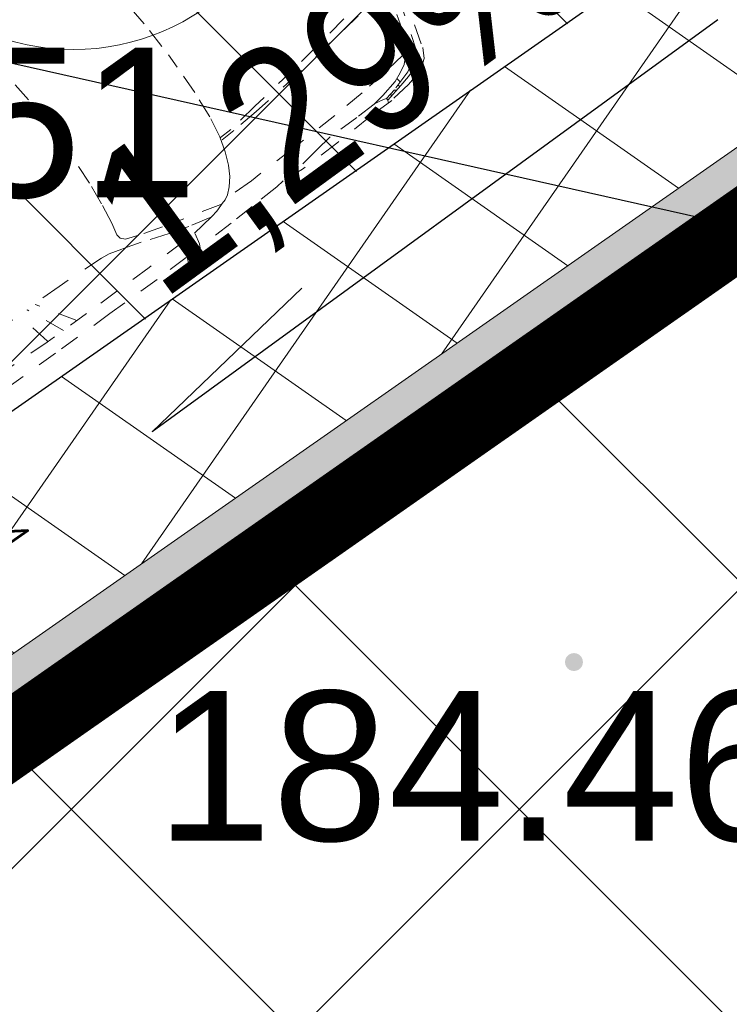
# Model space of a CAD drawing. Extents: x 8014 to 6635291, y -5609 to 5765892.
# Tile 72 of 158: x 6601188.45 to 6601192.01, y 5731786.68 to 5731791.62. Entities that reach past the tile are written whole.
import ezdxf
from ezdxf import colors
from ezdxf.entities.mleader import LeaderData, LeaderLine
from ezdxf.enums import TextEntityAlignment as Align
from ezdxf.math import Vec2, Vec3

# ---------------------------------------------------------------- set-up
doc = ezdxf.new("R2010")
doc.units = 0
doc.header["$PDSIZE"] = 0.75
for name, pattern in [('DASHED', [0.75, 0.5, -0.25]), ('HIDDEN', [0.375, 0.25, -0.125]), ('PRZER1-1', [1, 0.5, -0.5]), ('PRZER3-1', [2, 1.5, -0.5])]:
    doc.linetypes.add(name, pattern=pattern)
doc.layers.get('0').update_dxf_attribs({"linetype": 'CONTINUOUS'})
doc.layers.get('Defpoints').update_dxf_attribs({"linetype": 'CONTINUOUS'})
for name, color, linetype, lineweight in [('!m_rozbiórka', 242, 'CONTINUOUS', 15), ('!m_spadki', 7, 'CONTINUOUS', 30), ('a_krawężnik', 7, 'CONTINUOUS', 30), ('a_obrzeże', 7, 'CONTINUOUS', 18), ('D_WYMIARY', 7, 'CONTINUOUS', 15), ('GESDZI', 7, 'CONTINUOUS', 18), ('GSPWPS', 7, 'CONTINUOUS', 13), ('GSPWPS_O', 7, 'CONTINUOUS', 13), ('GSSKOA', 7, 'CONTINUOUS', 18), ('OPIS', 7, 'CONTINUOUS', 0), ('POJAZDY', 8, 'HIDDEN', 0)]:
    doc.layers.add(name, color=color, linetype=linetype, lineweight=lineweight)
for name, color, linetype in [('A-SZRAF- DROGI', 130, 'CONTINUOUS'), ('a_chodnik', 31, 'CONTINUOUS'), ('a_granica', 12, 'DASHED'), ('a_zieleń', 80, 'CONTINUOUS'), ('Wymiarowanie', 7, 'CONTINUOUS')]:
    doc.layers.add(name, color=color, linetype=linetype)
doc.layers.add('AP_HATCH_DROGI', color=7, linetype='CONTINUOUS', lineweight=15, true_color=0x949494)
doc.layers.add('GESUZY', color=7, linetype='CONTINUOUS', lineweight=18, true_color=0x008000)
doc.styles.add('Arial', font='arial.ttf')
doc.styles.add('ROMANS', font='romans.shx', dxfattribs={"width": 0.7})
doc.dimstyles.new('DIM500', dxfattribs={"dimscale": 40, "dimtxt": 0.03, "dimasz": 0.01, "dimexe": 0, "dimexo": 0, "dimgap": 0.02, "dimtad": 1, "dimzin": 9, "dimdsep": 46, "dimtxsty": 'ROMANS', "dimblk": 'TICK1', "dimcen": 0, "dimse1": 1, "dimse2": 1, "dimclrd": 256, "dimclre": 7, "dimclrt": 6, "dimazin": 0, "dimtfac": 1, "dimtdec": 4, "dimtix": 1, "dimtmove": 2, "dimatfit": 3, "dimldrblk": 'TICK1', "dimfxl": 1, "dimtolj": 1, "dimtzin": 9, "dimarcsym": 0})
doc.dimstyles.new('wymiary 1000', dxfattribs={"dimtxt": 1.2, "dimasz": 0.5, "dimexe": 0.2, "dimexo": 0, "dimgap": 0.3, "dimtad": 1, "dimzin": 1, "dimtxsty": 'ROMANS', "dimblk": 'OBLIQUE', "dimcen": 1.5, "dimazin": 0, "dimtfac": 1, "dimtix": 1, "dimtmove": 0, "dimatfit": 3, "dimfxl": 1.25, "dimarcsym": 0})

# ---------------------------------------------------------------- blocks, each defined once
blk = doc.blocks.new('D_GSPWPS1')
blk.add_hatch(color=0).paths.add_polyline_path([(-0.045, 0), (-0.043467, -0.011647), (-0.038971, -0.0225), (-0.03182, -0.03182), (-0.0225, -0.038971), (-0.011647, -0.043467), (0, -0.045), (0.011647, -0.043467), (0.0225, -0.038971), (0.03182, -0.03182), (0.038971, -0.0225), (0.043467, -0.011647), (0.045, 0), (0.043467, 0.011647), (0.038971, 0.0225), (0.03182, 0.03182), (0.0225, 0.038971), (0.011647, 0.043467), (0, 0.045), (-0.011647, 0.043467), (-0.0225, 0.038971), (-0.03182, 0.03182), (-0.038971, 0.0225), (-0.043467, 0.011647)])
blk = doc.blocks.new('*U111')
at = {"linetype": 'DASHED'}
for p, q in [((190.5283765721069, 36.83155734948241), (189.4041974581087, 24.84778437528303)), ((121.0745362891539, 33.48049191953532), (120.0085038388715, 19.20456407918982)), ((189.4041974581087, 24.84778437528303), (188.6547434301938, 8.370097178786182)), ((120.0085038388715, 19.20456407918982), (119.6021038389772, 3.810000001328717)), ((188.6547434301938, 8.370097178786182), (188.6547434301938, 3.810000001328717)), ((119.6021038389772, 3.810000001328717), (119.6021038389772, -3.810000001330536)), ((188.6547434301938, 3.810000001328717), (188.6547434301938, -3.810000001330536)), ((120.0085038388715, -19.20456407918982), (119.6021038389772, -3.810000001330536)), ((188.6547434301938, -8.370097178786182), (188.6547434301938, -3.810000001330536)), ((189.4041974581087, -24.84778437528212), (188.6547434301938, -8.370097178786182)), ((121.0745362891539, -33.48049191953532), (120.0085038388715, -19.20456407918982)), ((190.5283765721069, -36.83155734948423), (189.4041974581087, -24.84778437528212)), ((37.87089837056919, -33.26741835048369), (73.47637681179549, -39.02040471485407)), ((122.8155935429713, -44.56031622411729), (121.0745362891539, -33.48049191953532)), ((5.533784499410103, -37.34693997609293), (14.36488448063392, -68.15222612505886)), ((15.51116861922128, -35.45142114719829), (23.63936699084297, -65.132088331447)), ((31.04829030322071, -36.25044831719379), (50.45007819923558, -39.02040471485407)), ((50.45007819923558, -39.02040471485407), (72.62355200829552, -42.00343339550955)), ((73.47637681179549, -39.02040471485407), (99.70077277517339, -42.42958053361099)), ((192.0272827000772, -47.6918520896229), (190.5283765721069, -36.83155734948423)), ((9.154501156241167, -40.45027137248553), (17.69952942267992, -67.21494162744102)), ((72.62355200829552, -42.00343339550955), (100.7668052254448, -44.98646336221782)), ((99.70077277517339, -42.42958053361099), (116.2061931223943, -44.77338979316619)), ((15.09433872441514, -47.11540243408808), (20.40892952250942, -65.02794618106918)), ((100.7668052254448, -44.98646336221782), (115.3533683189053, -46.05183120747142)), ((115.3533683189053, -46.05183120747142), (122.8155935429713, -46.47797834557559)), ((116.2061931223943, -44.77338979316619), (122.8155935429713, -44.98646336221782)), ((125.1608641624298, -52.23096342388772), (122.8155935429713, -44.56031622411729)), ((193.5261888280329, -53.87098430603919), (192.0272827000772, -47.6918520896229)), ((127.7193424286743, -58.62317049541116), (125.1608641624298, -52.23096342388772)), ((193.1514618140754, -56.30518907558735), (193.5261888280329, -53.87098430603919)), ((130.4910264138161, -63.52386129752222), (127.7193424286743, -58.62317049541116)), ((184.7201146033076, -60.61185628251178), (191.2778286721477, -58.17765279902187)), ((191.2778286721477, -58.17765279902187), (193.1514618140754, -56.30518907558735)), ((202.2689111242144, -59.41406465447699), (206.6653896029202, -58.83594055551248)), ((206.6653896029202, -58.83594055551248), (232.123019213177, -57.80316005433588)), ((232.123019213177, -57.80316005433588), (252.1708884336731, -57.61591303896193)), ((234.971705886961, -76.98140479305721), (247.1637058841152, -58.00760478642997)), ((243.2267058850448, -76.98140479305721), (251.9594317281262, -57.84918762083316)), ((290.7609083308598, -57.62775245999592), (252.1708884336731, -57.61591303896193)), ((252.9041058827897, -76.62580479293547), (257.05973503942, -57.84918762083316)), ((133.9023294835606, -67.57225910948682), (130.4910264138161, -63.52386129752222)), ((172.6843404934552, -64.16953928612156), (184.7201146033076, -60.61185628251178)), ((185.8399617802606, -64.1546763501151), (195.6741914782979, -61.2062464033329)), ((195.6741914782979, -61.2062464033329), (202.2689111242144, -59.41406465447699)), ((14.36488448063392, -68.15222612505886), (16.97007710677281, -72.94279076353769)), ((17.69952942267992, -67.21494162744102), (18.9500210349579, -69.81850953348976)), ((20.40892952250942, -65.02794618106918), (24.57723425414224, -65.34037391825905)), ((20.40892952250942, -65.132088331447), (21.76362860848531, -68.46465386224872)), ((21.76362860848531, -68.46465386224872), (23.84778193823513, -71.3806495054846)), ((23.63936699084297, -65.132088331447), (24.4730267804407, -67.11079947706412)), ((24.4730267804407, -67.11079947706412), (26.86980445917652, -69.5060817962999)), ((24.57723425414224, -65.34037391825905), (37.29056918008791, -67.11079947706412)), ((37.29056918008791, -67.11079947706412), (52.19226490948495, -68.67293944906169)), ((52.19226490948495, -68.67293944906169), (70.01177375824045, -69.71436738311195)), ((136.8872211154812, -70.34221550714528), (133.9023294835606, -67.57225910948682)), ((142.3475053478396, -72.26847490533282), (172.6843404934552, -64.16953928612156)), ((161.878613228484, -71.68397326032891), (171.9119153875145, -68.74376357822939)), ((171.9119153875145, -68.74376357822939), (168.1740185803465, -76.10767145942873)), ((171.9119153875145, -68.74376357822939), (185.8399617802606, -64.1546763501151)), ((16.97007710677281, -72.94279076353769), (20.61734446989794, -75.7546429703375)), ((18.9500210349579, -69.81850953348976), (21.13838183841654, -72.21379185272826)), ((21.13838183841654, -72.21379185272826), (23.53515758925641, -74.08835956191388)), ((23.84778193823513, -71.3806495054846), (27.59925677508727, -73.56764623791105)), ((26.86980445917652, -69.5060817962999), (30.93390171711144, -71.79722067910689)), ((27.59925677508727, -73.56764623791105), (38.22843837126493, -76.90021176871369)), ((30.93390171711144, -71.79722067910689), (35.51903827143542, -73.88007397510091)), ((33.95592423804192, -73.25521850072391), (33.64330181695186, -75.33807179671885)), ((35.51903827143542, -73.88007397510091), (44.58510583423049, -75.85878512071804)), ((70.01177375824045, -69.71436738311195), (96.92908879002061, -70.76836264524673)), ((96.92908879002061, -70.76836264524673), (123.0288011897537, -71.62065692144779)), ((123.0288011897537, -71.62065692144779), (137.5268402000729, -71.40758335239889)), ((139.2324917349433, -71.62065692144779), (136.8872211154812, -70.34221550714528)), ((141.5777623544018, -72.25987762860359), (139.2324917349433, -71.62065692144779)), ((141.5777623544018, -72.25987762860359), (142.6972972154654, -72.61786514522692)), ((142.6972972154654, -72.61786514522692), (145.9925498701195, -73.79751825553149)), ((145.9925498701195, -73.79751825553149), (149.582898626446, -74.53480064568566)), ((150.5665548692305, -74.48564891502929), (161.878613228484, -71.68397326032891)), ((20.61734446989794, -75.7546429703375), (23.53515758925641, -77.10849735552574)), ((23.53515758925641, -74.08835956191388), (28.64133343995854, -75.7546429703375)), ((23.53515758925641, -77.10849735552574), (31.04402584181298, -78.9631710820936)), ((28.64133343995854, -75.7546429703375), (34.47696160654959, -77.10849735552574)), ((43.93875460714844, -79.20181270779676), (34.47696160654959, -77.10849735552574)), ((35.46166468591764, -76.09946257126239), (35.16317552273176, -76.93471019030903)), ((38.08836855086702, -76.9943715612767), (37.78987938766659, -77.82961918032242)), ((43.99845128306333, -78.18758226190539), (38.22843837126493, -76.90021176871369)), ((41.37174934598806, -77.65063763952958), (41.07326018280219, -78.48588525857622)), ((43.93875460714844, -78.90350971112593), (44.11784849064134, -78.06826209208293)), ((44.47603432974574, -80.45468606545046), (43.93875460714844, -78.90350971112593)), ((44.11784849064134, -78.06826209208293), (47.16243679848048, -77.35233464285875)), ((44.58510583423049, -75.85878512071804), (50.62914894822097, -76.79606961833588)), ((47.16243679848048, -77.35233464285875), (50.08762982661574, -76.87505010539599)), ((50.62914894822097, -76.79606961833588), (61.67516043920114, -77.00435520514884)), ((61.67516043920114, -77.00435520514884), (78.16691997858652, -77.16056843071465)), ((78.16691997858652, -77.16056843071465), (87.33479673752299, -78.43900984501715)), ((87.33479673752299, -78.43900984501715), (100.7668052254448, -80.56974553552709)), ((149.582898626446, -74.53480064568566), (156.02585202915, -75.37038906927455)), ((156.02585202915, -75.37038906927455), (161.5343331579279, -76.25512793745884)), ((162.762733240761, -81.95795173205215), (161.451189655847, -76.52780500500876)), ((168.1740185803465, -76.10767145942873), (168.3836307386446, -77.46403750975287)), ((168.3836307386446, -77.46403750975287), (169.695172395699, -78.9620084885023)), ((168.7583577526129, -76.34055798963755), (190.1536495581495, -76.71505202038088)), ((190.1536495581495, -76.71505202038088), (228.9378444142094, -76.90229774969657)), ((228.9378444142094, -76.90229774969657), (253.2950675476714, -76.90229774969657)), ((253.2950675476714, -76.90229774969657), (302.0586984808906, -75.39679434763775)), ((31.04402584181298, -78.9631710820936), (42.44630879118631, -80.45468606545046)), ((42.44630879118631, -80.45468606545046), (56.05741116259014, -80.63366760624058)), ((56.05741116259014, -80.63366760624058), (77.31409324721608, -81.63511338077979)), ((77.31409324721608, -81.63511338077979), (98.84794604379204, -82.06126051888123)), ((98.84794604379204, -82.06126051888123), (110.1478896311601, -80.99589267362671)), ((100.7668052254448, -80.56974553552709), (106.0969674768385, -81.20896624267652)), ((110.1478896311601, -80.99589267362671), (114.5005415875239, -81.63511338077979)), ((114.5005415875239, -81.63511338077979), (130.2778206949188, -82.27433408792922)), ((130.2778206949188, -82.27433408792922), (143.7098272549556, -82.91355479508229)), ((143.7098272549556, -82.91355479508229), (163.2574898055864, -83.39448272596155)), ((165.0110914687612, -86.63911296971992), (162.762733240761, -81.95795173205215)), ((169.695172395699, -78.9620084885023), (173.6298012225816, -88.51157797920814)), ((172.130895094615, -83.4559239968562), (190.3410140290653, -83.83041674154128)), ((190.3410140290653, -83.83041674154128), (219.5696806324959, -83.83041674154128)), ((219.5696806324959, -83.83041674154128), (253.2950675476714, -83.83041674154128)), ((253.2950675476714, -83.83041674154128), (288.5383932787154, -83.72603281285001)), ((169.1330828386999, -92.2565067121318), (165.0110914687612, -86.63911296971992)), ((173.6298012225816, -88.51157797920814), (174.5666177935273, -92.44375372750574)), ((172.8803491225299, -93.75447897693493), (169.1330828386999, -92.2565067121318)), ((174.5666177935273, -92.44375372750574), (172.8803491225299, -93.75447897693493))]:
    blk.add_line(p, q, dxfattribs=at)
blk = doc.blocks.new('_None')
blk = doc.blocks.new('TICK1')
at = {"color": 0}
for p, q in [((0, -1.4), (0, 1.4)), ((0, 1.110223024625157e-16), (-0.9999999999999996, 1.110223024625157e-16))]:
    blk.add_line(p, q, dxfattribs=at)
at = {"color": 2}
blk.add_line((-0.9999999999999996, -0.9999999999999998), (1, 1), dxfattribs=at)
blk = doc.blocks.new('*D216')
at = {"layer": 'Defpoints', "color": 0}
for p in [(6601186.537082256, 5731788.345100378), (6601186.54652601, 5731788.351707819), (6601187.11035905, 5731787.525738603)]:
    blk.add_point(p, dxfattribs=at)
at = {"layer": 'Wymiarowanie', "lineweight": -2}
for p, q in [((6601186.317215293, 5731788.679452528), (6601186.087904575, 5731789.007197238)), ((6601187.119802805, 5731787.532346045), (6601186.54652601, 5731788.351707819)), ((6601187.349113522, 5731787.204601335), (6601187.57842424, 5731786.876856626))]:
    blk.add_line(p, q, dxfattribs=at)
at = {"layer": 'Wymiarowanie', "lineweight": -2, "xscale": 0.4, "yscale": 0.4, "zscale": 0.4}
for p, rotation in [((6601186.54652601, 5731788.351707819), 304.9790441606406), ((6601187.119802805, 5731787.532346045), 124.9790441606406)]:
    blk.add_blockref('TICK1', p, dxfattribs=dict(at, rotation=rotation))
at = {"layer": 'Wymiarowanie', "color": 6, "insert": (6601187.980270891, 5731788.744614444), "char_height": 1.2, "attachment_point": 5, "rotation": 304.9790441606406, "style": 'ROMANS'}
blk.add_mtext('\\A1;1', dxfattribs=at)
blk = doc.blocks.new('_Oblique')
at = {"color": 0, "linetype": 'ByBlock', "lineweight": -2}
blk.add_line((-0.5, -0.5), (0.5, 0.5), dxfattribs=at)
blk = doc.blocks.new('*D352')
at = {"layer": 'D_WYMIARY', "color": 0, "linetype": 'Continuous', "lineweight": -2}
blk.add_line((6601185.05406356, 5731774.096999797), (6601190.795644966, 5731784.276018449), dxfattribs=at)
at = {"layer": 'Defpoints', "color": 0}
for p in [(6601194.879930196, 5731791.516883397), (6601185.05406356, 5731774.096999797)]:
    blk.add_point(p, dxfattribs=at)
at = {"layer": 'D_WYMIARY', "color": 0, "linetype": 'Continuous', "lineweight": -2, "xscale": 0.5, "yscale": 0.5, "zscale": 0.5, "rotation": 240.5743759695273}
blk.add_blockref('_Oblique', (6601185.05406356, 5731774.096999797), dxfattribs=at)
at = {"layer": 'D_WYMIARY', "color": 0, "lineweight": 9, "insert": (6601189.290939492, 5731783.188278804), "char_height": 0.8, "attachment_point": 5, "rotation": 60.57437596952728, "style": 'ROMANS'}
blk.add_mtext('R20,00', dxfattribs=at)
blk = doc.blocks.new('*D354')
at = {"layer": 'D_WYMIARY', "color": 0, "linetype": 'Continuous', "lineweight": -2}
for p in [(6601191.244850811, 5731794.079874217), (6601195.299492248, 5731790.604894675)]:
    blk.add_line(p, (6601192.76344311, 5731792.778383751), dxfattribs=at)
at = {"layer": 'Defpoints', "color": 0}
for p in [(6601191.244850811, 5731794.079874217), (6601192.76344311, 5731792.778383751)]:
    blk.add_point(p, dxfattribs=at)
at = {"layer": 'D_WYMIARY', "color": 0, "linetype": 'Continuous', "lineweight": -2, "xscale": 0.5, "yscale": 0.5, "zscale": 0.5, "rotation": 139.4021872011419}
blk.add_blockref('_Oblique', (6601192.76344311, 5731792.778383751), dxfattribs=at)
at = {"layer": 'D_WYMIARY', "color": 0, "lineweight": 9, "insert": (6601195.106042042, 5731791.792938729), "char_height": 0.8, "attachment_point": 5, "rotation": 319.4021872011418, "style": 'ROMANS'}
blk.add_mtext('R2,00', dxfattribs=at)

msp = doc.modelspace()

# ---------------------------------------------------------------- hatches: boundary and pattern name
at = {"layer": '!m_rozbiórka', "transparency": 33554687}
h = msp.add_hatch(dxfattribs=at)
h.set_pattern_fill('ANSI37', color=256, scale=0.5)
h.set_pattern_definition([(45, (0, 0), (-1.122532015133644, 1.122532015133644), []), (135, (0, 0), (-1.122532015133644, -1.122532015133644), [])])
edge = h.paths.add_edge_path()
edge.add_line((6601175.89934984, 5731779.260818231), (6601192.12649969, 5731790.61388589))
edge.add_line((6601192.12649969, 5731790.61388589), (6601200.0052404, 5731778.37170096))
edge.add_arc((6601207.201025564, 5731783.217664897), 8.675407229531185, 213.9580897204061, 252.9347606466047)
edge.add_line((6601204.65513706, 5731774.92422518), (6601207.57071661, 5731774.17247705))
edge.add_arc((6601233.48332714, 5731660.660376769), 116.4322133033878, 102.8591647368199, 106.4917338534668)
edge.add_arc((6601194.879930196, 5731791.516883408), 20.00000000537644, 240.5743759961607, 286.11394049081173, ccw=False)
edge.add_line((6601185.054063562, 5731774.096999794), (6601175.89934984, 5731779.260818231))
at = {"layer": 'A-SZRAF- DROGI', "linetype": 'ByBlock', "lineweight": 0}
h = msp.add_hatch(dxfattribs=at)
h.set_pattern_fill('ANSI37', color=253, scale=3, style=0)
h.set_pattern_definition([(45, (3365827.470421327, 2822255.75228963), (-0.2651650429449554, 0.2651650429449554), []), (135, (3365827.470421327, 2822255.75228963), (-0.2651650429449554, -0.2651650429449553), [])])
h.paths.add_polyline_path([(6601164.801, 5731825.446), (6601168.790559, 5731826.947746), (6601168.820585, 5731824.474329), (6601166.454, 5731823.503)])
edge = h.paths.add_edge_path()
edge.add_line((6601172.476, 5731825.895), (6601172.4105, 5731828.025676))
edge.add_line((6601172.4105, 5731828.025676), (6601173.992, 5731828.189))
edge.add_arc((6601186.03492027, 5732243.680015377), 415.665509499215, 268.3397586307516, 269.9116548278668)
edge.add_line((6601185.394, 5731828.015), (6601205.043, 5731828.193))
edge.add_line((6601205.043, 5731828.193), (6601225.2324, 5731828.343))
edge.add_line((6601225.2324, 5731828.343), (6601245.168, 5731828.586))
edge.add_line((6601245.168, 5731828.586), (6601245.54301782, 5731828.590239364))
edge.add_line((6601245.54301782, 5731828.590239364), (6601246.883624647, 5731826.593755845))
edge.add_line((6601246.883624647, 5731826.593755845), (6601221.789705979, 5731826.309230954))
edge.add_line((6601221.789705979, 5731826.309230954), (6601205.136, 5731826.031))
edge.add_line((6601205.136, 5731826.031), (6601185.273, 5731825.848))
edge.add_line((6601185.273, 5731825.848), (6601173.834, 5731826.053))
edge.add_line((6601173.834, 5731826.053), (6601172.476, 5731825.895))
edge = h.paths.add_edge_path()
edge.add_line((6601111.994, 5731733.86), (6601109.203, 5731750.836))
edge.add_line((6601109.203, 5731750.836), (6601106.88, 5731760.994))
edge.add_line((6601106.88, 5731760.994), (6601102.557, 5731779.174))
edge.add_line((6601102.557, 5731779.174), (6601096.809, 5731802.335))
edge.add_line((6601096.809, 5731802.335), (6601093.3935, 5731815.0755))
edge.add_arc((6601112.890643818, 5731821.406846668), 20.49937969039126, 186.6456011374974, 197.9902726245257, ccw=False)
edge.add_arc((6601104.100382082, 5731821.197027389), 11.77172068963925, 157.093056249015, 190.5856574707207, ccw=False)
edge.add_line((6601093.257, 5731825.779000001), (6601095.519, 5731824.743))
edge.add_line((6601095.519, 5731824.743), (6601101.325, 5731802.801))
edge.add_line((6601101.325, 5731802.801), (6601106.886, 5731780.522))
edge.add_line((6601106.886, 5731780.522), (6601111.376, 5731762.136))
edge.add_line((6601111.376, 5731762.136), (6601116.585, 5731733.745))
edge.add_line((6601116.585, 5731733.745), (6601117.929, 5731724.497))
edge.add_line((6601117.929, 5731724.497), (6601120.174581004, 5731712.998631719))
edge.add_line((6601120.174581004, 5731712.998631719), (6601122.073782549, 5731714.127215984))
edge.add_line((6601122.073782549, 5731714.127215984), (6601119.954, 5731724.963))
edge.add_line((6601119.954, 5731724.963), (6601118.634, 5731734.045))
edge.add_line((6601118.634, 5731734.045), (6601113.329, 5731762.836))
edge.add_line((6601113.329, 5731762.836), (6601108.915, 5731781.012))
edge.add_line((6601108.915, 5731781.012), (6601103.286, 5731803.464))
edge.add_line((6601103.286, 5731803.464), (6601098.333, 5731822.44))
edge.add_line((6601098.333, 5731822.44), (6601100.26, 5731826.8))
edge.add_line((6601100.26, 5731826.8), (6601104.18, 5731826.61))
edge.add_line((6601104.18, 5731826.61), (6601124.59, 5731825.705))
edge.add_arc((6601125.610328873, 5731847.683485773), 22.00215689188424, 254.8648362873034, 267.34201003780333, ccw=False)
edge.add_line((6601119.865631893, 5731826.444527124), (6601114.201632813, 5731827.976553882))
edge.add_arc((6601110.333611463, 5731814.50400797), 14.01681427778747, 73.98101766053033, 84.72925958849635)
edge.add_line((6601111.621225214, 5731828.46155551), (6601104.31, 5731828.801))
edge.add_line((6601104.31, 5731828.801), (6601098.736000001, 5731829.044))
edge.add_arc((6601099.467862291, 5731836.320540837), 7.313252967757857, 237.4214308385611, 264.25660123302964, ccw=False)
edge.add_line((6601095.530000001, 5731830.158), (6601092.874, 5731826.011))
edge.add_arc((6601101.918260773, 5731821.943692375), 9.916735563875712, 155.7860047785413, 175.0173574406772)
edge.add_arc((6601112.859662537, 5731821.4016454), 20.86790340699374, 176.1439813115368, 198.0522861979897)
edge.add_line((6601093.019, 5731814.935), (6601096.416, 5731802.213))
edge.add_line((6601096.416, 5731802.213), (6601102.139, 5731779.125))
edge.add_line((6601102.139, 5731779.125), (6601106.492, 5731760.912))
edge.add_line((6601106.492, 5731760.912), (6601108.825, 5731750.719))
edge.add_line((6601108.825, 5731750.719), (6601111.607, 5731733.785))
edge.add_line((6601111.607, 5731733.785), (6601115.11, 5731713.014))
edge.add_line((6601115.11, 5731713.014), (6601115.782940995, 5731710.388937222))
edge.add_line((6601115.782940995, 5731710.388937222), (6601116.122591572, 5731710.590771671))
edge.add_line((6601116.122591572, 5731710.590771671), (6601115.488, 5731713.094))
edge.add_line((6601115.488, 5731713.094), (6601113.741, 5731723.477))
edge.add_line((6601113.741, 5731723.477), (6601111.994, 5731733.86))
at = {"layer": 'a_chodnik', "lineweight": 13, "transparency": 33554687}
h = msp.add_hatch(dxfattribs=at)
h.set_pattern_fill('ANSI37-METRIC', color=256, scale=0.2, angle=280.2340517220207)
h.set_pattern_definition([(325.2340517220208, (0, 0), (0.3620931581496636, 0.5216450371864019), []), (55.23405172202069, (0, 0), (-0.5216450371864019, 0.3620931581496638), [])])
h.paths.add_polyline_path([(6601194.246757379, 5731793.894956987), (6601194.215775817, 5731797.133052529), (6601193.225387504, 5731796.123685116), (6601193.239395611, 5731794.659602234), (6601194.246757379, 5731793.894956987)])
h.paths.add_polyline_path([(6601194.246757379, 5731793.894956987), (6601193.239395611, 5731794.659602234), (6601193.244759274, 5731794.09900901, -0.2473320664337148), (6601192.391404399, 5731792.44115067), (6601184.962975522, 5731787.243756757), (6601184.962938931, 5731787.235423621), (6601184.941439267, 5731787.201271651), (6601184.920092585, 5731787.201956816), (6601184.916287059, 5731787.211090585), (6601183.212613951, 5731786.019094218, -0.2018006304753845), (6601180.937978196, 5731785.528927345), (6601180.938117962, 5731785.515256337, -0.01914406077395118), (6601180.927381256, 5731785.132726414), (6601182.640627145, 5731784.398434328), (6601194.259836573, 5731792.527960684), (6601194.246757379, 5731793.894956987)])
h.paths.add_polyline_path([(6601182.640627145, 5731784.398434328), (6601180.927381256, 5731785.132726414, -0.04070849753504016), (6601180.807769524, 5731784.328882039), (6601182.541218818, 5731784.328882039), (6601182.640627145, 5731784.398434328)])
h.paths.add_polyline_path([(6601180.807769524, 5731784.328882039, 0.04070849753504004), (6601180.927381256, 5731785.132726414), (6601180.490661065, 5731785.319903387, -0.0411077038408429), (6601180.347307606, 5731784.328882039), (6601180.807769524, 5731784.328882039, 0.04070849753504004)])
h.paths.add_polyline_path([(6601179.222982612, 5731786.327350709), (6601178.162378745, 5731786.944962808, -0.005225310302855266), (6601177.708529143, 5731786.512316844), (6601179.22768519, 5731785.861211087), (6601179.222982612, 5731786.327350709)])
h.paths.add_polyline_path([(6601179.190745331, 5731784.328882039, 0.02863642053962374), (6601179.233917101, 5731785.243477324), (6601179.22768519, 5731785.861211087), (6601177.708529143, 5731786.512316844, -0.008710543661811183), (6601176.932199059, 5731785.812497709), (6601176.932197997, 5731785.464012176, -0.2917963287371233), (6601176.353734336, 5731784.557203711), (6601176.353734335, 5731784.328882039), (6601179.190745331, 5731784.328882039, 0.02863642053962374)])
h.paths.add_polyline_path([(6601180.501989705, 5731785.64551439, -0.04771992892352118), (6601179.983128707, 5731785.884701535), (6601179.222982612, 5731786.327350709), (6601179.22768519, 5731785.861211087), (6601180.490661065, 5731785.319903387, 0.01335516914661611), (6601180.501989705, 5731785.64551439, -0.04771992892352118)])
h.paths.add_polyline_path([(6601178.080613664, 5731786.992576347, 0.1412764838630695), (6601176.541231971, 5731787.390177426), (6601176.353544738, 5731787.388257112), (6601176.353544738, 5731787.378575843), (6601176.353734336, 5731787.378575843), (6601176.353734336, 5731786.990827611, -0.04925186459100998), (6601176.522947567, 5731786.890871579), (6601176.522952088, 5731786.915537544), (6601177.422952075, 5731786.915372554), (6601177.422906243, 5731786.665372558), (6601177.369921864, 5731786.665382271), (6601177.369920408, 5731786.657443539), (6601177.708529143, 5731786.512316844, 0.005225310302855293), (6601178.162378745, 5731786.944962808), (6601178.080613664, 5731786.992576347, 0.1412764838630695)])
h.paths.add_polyline_path([(6601176.932199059, 5731785.812497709), (6601176.932199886, 5731786.084012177, 0.1563945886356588), (6601176.745759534, 5731786.665496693), (6601176.522906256, 5731786.665537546), (6601176.522947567, 5731786.890871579, 0.04925186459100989), (6601176.353734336, 5731786.990827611), (6601176.353734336, 5731785.321743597, 0.006321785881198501), (6601176.932199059, 5731785.812497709)])
h.paths.add_polyline_path([(6601176.932199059, 5731785.812497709, 0.008710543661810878), (6601177.708529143, 5731786.512316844), (6601177.369920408, 5731786.657443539), (6601177.369921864, 5731786.665382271), (6601176.745759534, 5731786.665496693, -0.1563945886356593), (6601176.932199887, 5731786.084012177), (6601176.932199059, 5731785.812497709, 0.008710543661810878)])
h.paths.add_polyline_path([(6601176.353734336, 5731784.557203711, 0.2917963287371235), (6601176.932197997, 5731785.464012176), (6601176.932199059, 5731785.812497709, -0.006321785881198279), (6601176.353734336, 5731785.321743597), (6601176.353734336, 5731784.557203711, 0.2917963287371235)])
h.paths.add_polyline_path([(6601192.914, 5731790.78725), (6601192.914, 5731792.053), (6601196.45375, 5731792.053), (6601196.45375, 5731790.78725)])
edge = h.paths.add_edge_path()
edge.add_line((6601181.416804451, 5731787.530199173), (6601181.30558633, 5731787.5498259))
edge.add_line((6601181.30558633, 5731787.5498259), (6601181.383316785, 5731787.602243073))
edge.add_arc((6601181.693754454, 5731787.702736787), 0.3262982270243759, 197.9376092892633, 211.9225727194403)
at = {"layer": 'a_zieleń', "transparency": 33554687}
h = msp.add_hatch(dxfattribs=at)
h.set_pattern_fill('ANSI31', color=256, scale=2, angle=0.5415578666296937)
h.set_pattern_definition([(45.5415578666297, (6600987.53512271, 5732094.771343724), (-0.1784396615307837, 0.1750979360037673), [])])
edge = h.paths.add_edge_path()
edge.add_line((6601184.522925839, 5731785.715408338), (6601184.766921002, 5731785.473322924))
edge.add_line((6601184.766921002, 5731785.473322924), (6601208.79, 5731802.27))
edge.add_line((6601208.79, 5731802.27), (6601211.05, 5731814.48))
edge.add_line((6601211.05, 5731814.48), (6601142.150843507, 5731813.822858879))
edge.add_arc((6601143.69840858, 5731819.101553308), 5.500870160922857, 253.6603434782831, 270.5475106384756)
edge.add_line((6601143.750973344, 5731813.6009343), (6601191.033618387, 5731814.053326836))
edge.add_arc((6601191.121506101, 5731812.113382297), 1.941934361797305, 359.83740764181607, 92.59396805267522, ccw=False)
edge.add_line((6601193.063432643, 5731812.107871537), (6601193.07399525, 5731811.003901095))
edge.add_line((6601193.07399525, 5731811.003901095), (6601197.383252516, 5731811.044963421))
edge.add_line((6601197.383252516, 5731811.044963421), (6601197.425292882, 5731806.620725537))
edge.add_line((6601197.425292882, 5731806.620725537), (6601199.73158594, 5731806.642472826))
edge.add_line((6601199.73158594, 5731806.642472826), (6601199.802988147, 5731799.171269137))
edge.add_line((6601199.802988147, 5731799.171269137), (6601197.516155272, 5731797.164784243))
edge.add_line((6601197.516155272, 5731797.164784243), (6601194.215775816, 5731797.133052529))
edge.add_line((6601194.215775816, 5731797.133052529), (6601194.250820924, 5731793.47024802))
edge.add_arc((6601191.537576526, 5731793.658273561), 2.719751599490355, 281.08944697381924, 356.0357887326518, ccw=False)
edge.add_line((6601192.060696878, 5731790.989304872), (6601185.152182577, 5731786.155675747))
edge.add_arc((71774552.68679601, -87417922.68084788), 113685689.9179969, 124.9790439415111, 124.9790443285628)
h.paths.add_polyline_path([(6601204.905956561, 5731809.178180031), (6601202.576515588, 5731808.578882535), (6601203.741236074, 5731808.878531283)], flags=16)
at = {"layer": 'AP_HATCH_DROGI', "transparency": 33554687}
h = msp.add_hatch(dxfattribs=at)
h.set_pattern_fill('ANSI37', color=8, scale=0.4, style=0)
h.set_pattern_definition([(45, (-235.1363771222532, -0.007408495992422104), (-0.8980256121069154, 0.8980256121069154), []), (135, (-235.1363771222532, -0.007408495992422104), (-0.8980256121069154, -0.8980256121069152), [])])
h.paths.add_polyline_path([(6601193.249542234, 5731793.599106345), (6601193.023173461, 5731793.157140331), (6601192.537164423, 5731792.545996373), (6601191.365211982, 5731791.715704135), (6601183.212684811, 5731786.011685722), (6601182.497746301, 5731785.59703122), (6601181.617589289, 5731785.472365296), (6601180.787473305, 5731785.553877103), (6601179.223053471, 5731786.31994221), (6601177.752199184, 5731787.151714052), (6601177.339079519, 5731787.292707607), (6601176.353805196, 5731787.380852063), (6601169.258341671, 5731787.337031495), (6601168.753547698, 5731787.164823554), (6601168.391850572, 5731786.815376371), (6601168.269527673, 5731786.161551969), (6601168.290580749, 5731783.987948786), (6601168.488974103, 5731783.423273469), (6601168.945697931, 5731783.165323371), (6601175.69063093, 5731779.256652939), (6601170.30296666, 5731775.521471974), (6601167.794910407, 5731776.936167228), (6601167.128955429, 5731777.163692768), (6601166.526245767, 5731776.961653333), (6601165.767206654, 5731775.783688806), (6601163.33174438, 5731771.472463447), (6601149.285564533, 5731779.333072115), (6601151.242391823, 5731782.823348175, 0.4126509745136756), (6601150.866490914, 5731784.182768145, -0.1085287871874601), (6601148.96558026, 5731785.930285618), (6601146.409825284, 5731789.580268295, 0.3525795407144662), (6601145.069900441, 5731789.886280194), (6601141.732827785, 5731787.547236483), (6601129.630619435, 5731804.831204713), (6601132.978262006, 5731807.182528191, 0.4134176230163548), (6601133.224768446, 5731808.57313886, -0.1152150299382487), (6601132.259080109, 5731812.541634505), (6601132.249191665, 5731813.578443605), (6601191.12157696, 5731814.047908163), (6601191.993802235, 5731813.804172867), (6601192.465289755, 5731813.507952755), (6601192.845826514, 5731812.99932286), (6601193.051446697, 5731812.404393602), (6601193.047141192, 5731810.787722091), (6601189.71617973, 5731810.759041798), (6601189.71617973, 5731810.476779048), (6601189.478657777, 5731810.589941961), (6601189.137921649, 5731810.649778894), (6601188.638827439, 5731810.516336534), (6601188.455564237, 5731810.361099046), (6601188.183916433, 5731809.949719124), (6601188.300918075, 5731797.719288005), (6601188.593649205, 5731797.284428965), (6601189.24852946, 5731797.040421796), (6601189.730764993, 5731797.164266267), (6601189.9472133, 5731797.324671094), (6601190.197602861, 5731797.731115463, -0.05991203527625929), (6601190.100695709, 5731797.525527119), (6601190.166834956, 5731797.525527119), (6601193.211719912, 5731797.5521764), (6601193.249542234, 5731793.599106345)], is_closed=False)
h.paths.add_polyline_path([(6601150.891862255, 5731811.46124344), (6601160.891791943, 5731811.516907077), (6601161.10822189, 5731789.159091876), (6601151.108690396, 5731789.062293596)], flags=16)
h.paths.add_polyline_path([(6601183.692642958, 5731809.969609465), (6601184.392950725, 5731809.683450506), (6601184.692597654, 5731808.979128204), (6601184.811738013, 5731796.463292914), (6601184.682850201, 5731795.960525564), (6601184.52561327, 5731795.751385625), (6601184.137843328, 5731795.50636878), (6601183.821335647, 5731795.45177002), (6601168.207583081, 5731795.409667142), (6601167.268951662, 5731795.745236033), (6601166.254055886, 5731796.470527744), (6601165.426889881, 5731797.629044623), (6601165.163207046, 5731798.3539978), (6601165.033918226, 5731799.292866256), (6601165.009865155, 5731801.818820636), (6601164.931315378, 5731807.967476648), (6601165.324893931, 5731808.648588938), (6601165.820058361, 5731809.170203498), (6601166.435272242, 5731809.557882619), (6601167.143473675, 5731809.853225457)], flags=16)

# ---------------------------------------------------------------- linework, layer by layer
at = {"layer": '!m_spadki', "linetype": 'Continuous'}
msp.add_lwpolyline([(6601191.951172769, 5731791.619045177), (6601189.117201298, 5731789.554339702), (6601189.866447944, 5731790.274330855)], dxfattribs=at)
msp.add_lwpolyline([(6601191.951172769, 5731791.619045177), (6601189.117201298, 5731789.554339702), (6601189.866447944, 5731790.274330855)], dxfattribs=at)
msp.add_lwpolyline([(6601191.951172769, 5731791.619045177), (6601189.117201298, 5731789.554339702), (6601189.866447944, 5731790.274330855)], dxfattribs=at)
at = {"color": 0, "linetype": 'Continuous', "lineweight": 0}
msp.add_circle((6601188.721166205, 5731792.619996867), 1.15, dxfattribs=at)
at = {"layer": 'a_granica', "elevation": 10.08}
msp.add_lwpolyline([(6601154.4, 5731764.22, 0.3750107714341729, 0.3750107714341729, 0), (6601119.83, 5731813.61, 0.3750107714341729, 0.3750107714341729, 0), (6601211.05, 5731814.48, 0.3750107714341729, 0.3750107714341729, 0), (6601208.79, 5731802.27, 0.3750107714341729, 0.3750107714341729, 0), (6601154.4, 5731764.22, 0.3750107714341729, 0, 0)], format="xyseb", dxfattribs=at)
at = {"layer": 'a_krawężnik'}
msp.add_line((6601183.212613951, 5731786.019094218), (6601192.391404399, 5731792.44115067), dxfattribs=at)
at = {"layer": 'a_obrzeże', "linetype": 'Continuous'}
msp.add_line((6601182.541218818, 5731784.328882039), (6601194.259836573, 5731792.527960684), dxfattribs=at)
at = {"layer": 'GESDZI', "color": 8, "linetype": 'Continuous', "lineweight": 18, "elevation": 10.22}
for points in [[(6601154.4, 5731764.22), (6601127.53, 5731802.6), (6601119.83, 5731813.61), (6601211.05, 5731814.48), (6601208.79, 5731802.27)], [(6601140.46, 5731754.47), (6601154.4, 5731764.22), (6601208.79, 5731802.27), (6601216.42, 5731789), (6601201.69, 5731779.82), (6601182.14, 5731767.62), (6601162.6, 5731755.43), (6601143.05, 5731743.24), (6601137.31, 5731752.26)]]:
    msp.add_lwpolyline(points, close=True, dxfattribs=at)
at = {"layer": 'GESUZY', "color": 8, "linetype": 'PRZER1-1', "lineweight": 18, "elevation": 10.08}
for points in [[(6601127.53, 5731802.6), (6601111.72, 5731792.46), (6601122.2, 5731776.01), (6601137.31, 5731752.26), (6601140.46, 5731754.47), (6601154.4, 5731764.22), (6601208.79, 5731802.27), (6601211.05, 5731814.48), (6601119.83, 5731813.61)], [(6601154.4, 5731764.22), (6601127.53, 5731802.6), (6601119.83, 5731813.61), (6601211.05, 5731814.48), (6601208.79, 5731802.27)]]:
    msp.add_lwpolyline(points, close=True, dxfattribs=at)
at = {"layer": 'GSSKOA', "color": 8, "linetype": 'PRZER3-1', "lineweight": 18, "elevation": 10.18}
msp.add_lwpolyline([(6601271.64, 5731777.52), (6601221.47, 5731776.54), (6601207.67, 5731774.15), (6601202.69, 5731775.94), (6601199.89, 5731778.48), (6601196.43, 5731783.9), (6601192.12649969, 5731790.61388589), (6601174.87541598, 5731778.71613327), (6601176.43068762, 5731776.40020748), (6601177.57437241, 5731771.7425947), (6601177.63912969, 5731769.51367605), (6601177.31, 5731767.69), (6601176.09, 5731763.87), (6601171.84, 5731760.47), (6601147.86, 5731745.53), (6601127.63, 5731732.94), (6601131.7255, 5731724.5065)], dxfattribs=at)

# ---------------------------------------------------------------- block references
at = {"layer": 'GSPWPS', "color": 8, "linetype": 'Continuous', "lineweight": 13}
msp.add_blockref('D_GSPWPS1', (6601191.23, 5731788.4, 10.08), dxfattribs=at)
at = {"layer": 'POJAZDY', "xscale": -0.01, "yscale": 0.01, "zscale": 0.01, "rotation": 36.01929117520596}
msp.add_blockref('*U111', (6601190.187394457, 5731792.115447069), dxfattribs=at)

# ---------------------------------------------------------------- texts
at = {"layer": '!m_spadki', "linetype": 'Continuous', "style": 'Arial', "width": 0.9}
msp.add_text('1,29%%%', height=0.7499999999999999, rotation=36.0754150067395, dxfattribs=at).set_placement((6601190.239762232, 5731790.990813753), align=Align.CENTER)
msp.add_text('1,29%%%', height=0.7499999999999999, rotation=36.0754150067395, dxfattribs=at).set_placement((6601190.239762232, 5731790.990813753), align=Align.CENTER)
msp.add_text('1,29%%%', height=0.7499999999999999, rotation=36.0754150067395, dxfattribs=at).set_placement((6601190.239762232, 5731790.990813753), align=Align.CENTER)
at = {"layer": 'GSPWPS_O', "color": 8, "linetype": 'Continuous', "lineweight": 0, "style": 'Arial'}
for s, p in [('184.51', (6601186.14, 5731790.73, 10.8)), ('184.46', (6601189.13436242, 5731787.50458613, 10.8))]:
    msp.add_text(s, height=0.75, dxfattribs=at).set_placement(p)

# ---------------------------------------------------------------- dimensions: what is measured, and where the dimension line sits
at = {"layer": 'D_WYMIARY', "linetype": 'Continuous', "lineweight": 9}
dim = msp.add_radius_dim(center=(6601191.244850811, 5731794.079874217), mpoint=(6601192.76344311, 5731792.778383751), dimstyle='wymiary 1000', override={"dimtxt": 0.8, "dimzin": 0, "dimtxsty": 'ROMANS'}, dxfattribs=at)
dim.commit()
dim.dimension.update_dxf_attribs({"geometry": '*D354', "text_midpoint": (6601195.106042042, 5731791.792938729)})
dim = msp.add_radius_dim(center=(6601194.879930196, 5731791.516883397), mpoint=(6601185.05406356, 5731774.096999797), dimstyle='wymiary 1000', override={"dimtxt": 0.8, "dimzin": 0, "dimtxsty": 'ROMANS'}, dxfattribs=at)
dim.commit()
dim.dimension.update_dxf_attribs({"geometry": '*D352', "text_midpoint": (6601189.966996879, 5731782.806941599), "dimtype": 164})
at = {"layer": 'Wymiarowanie'}
dim = msp.add_aligned_dim(p1=(6601187.11035905, 5731787.525738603), p2=(6601186.537082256, 5731788.345100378), distance=-0.011525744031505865, dimstyle='DIM500', dxfattribs=at)
dim.commit()
dim.dimension.update_dxf_attribs({"geometry": '*D216', "text_midpoint": (6601187.980270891, 5731788.744614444)})

# ---------------------------------------------------------------- leaders
at = {"layer": 'OPIS', "linetype": 'Continuous'}
ml = msp.add_multileader_mtext('Standard', dxfattribs=at)
ml.set_content('Zbiornik retencyjny \\PV=120 m3', style='Arial')
ml.set_leader_properties()
ml.set_arrow_properties(name='NONE')
ml.build(insert=Vec2(0, 0))
ml.multileader.update_dxf_attribs({"text_left_attachment_type": 6, "text_right_attachment_type": 6, "dogleg_length": 1, "arrow_head_size": 1.25})
ctx = ml.context
ctx.base_point, ctx.char_height, ctx.arrow_head_size, ctx.landing_gap_size, ctx.plane_origin = Vec3(6601205.185666, 5731787.862965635, 10.8), 0.75, 1.25, 0.5, Vec3(6601204.121712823, 5731783.188399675, 10.8)
ctx.left_attachment, ctx.right_attachment = 6, 6
notes = []
notes.append((ctx, [(0, (1, 1, 0), (6601204.185666, 5731787.862965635, 10.8), (1, 0), 1, [(0, [(6601177.717418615, 5731793.801663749, 10.8)], 0, [])])]))
ctx.mtext.insert, ctx.mtext.flow_direction = Vec3(6601205.685666, 5731788.762965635, 10.8), 5
for ctx, leaders in notes:
    for number, flags, end, landing, length, lines in leaders:
        leader = LeaderData()
        leader.index, (leader.has_last_leader_line, leader.has_dogleg_vector, leader.attachment_direction) = number, flags
        leader.last_leader_point, leader.dogleg_vector, leader.dogleg_length = Vec3(end), Vec3(landing), length
        for number, points, colour, breaks in lines:
            line = LeaderLine()
            line.index, line.vertices, line.color, line.breaks = number, Vec3.list(points), colors.encode_raw_color(colour), breaks
            leader.lines.append(line)
        ctx.leaders.append(leader)

doc.saveas('drawing.dxf')
